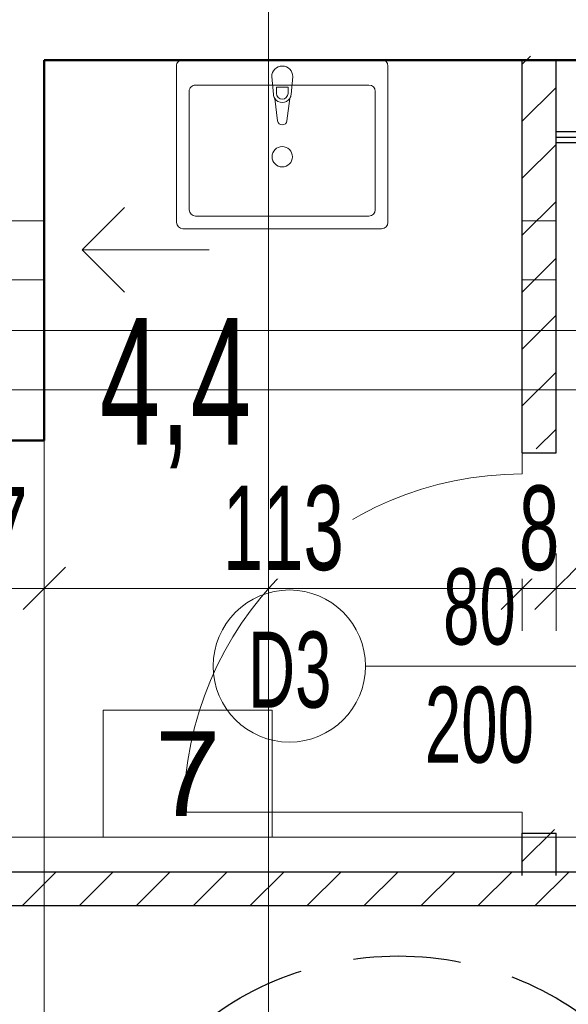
# Model space of a CAD drawing. Header units: millimetres. Extents: x 72202 to 304796, y 21658 to 519946.
# Tile 78 of 139: x 195812 to 195942, y 221560 to 221793. Entities that reach past the tile are written whole.
import ezdxf
from ezdxf.lldxf.tags import DXFTag

# ---------------------------------------------------------------- set-up
doc = ezdxf.new("R2010")
doc.units = ezdxf.units.MM
doc.linetypes.add('DASHED', pattern=[19.05, 12.7, -6.35])
doc.layers.get('0').update_dxf_attribs({"color": 253})
doc.layers.get('Defpoints').update_dxf_attribs({"color": 253})
for name, color, linetype, lineweight in [('DRZWI I OKNA OPISY', 253, 'Continuous', 9), ('kreskowanie', 253, 'Continuous', 5), ('linia - gruba - projektowana', 253, 'Continuous', 50), ('LINIA CIENKA', 7, 'Continuous', 13), ('LINIA GRUBA', 253, 'Continuous', 30), ('LINIA WYMIAROWANIE', 253, 'Continuous', 9), ('linie - kreskowanie', 253, 'Continuous', 5), ('OPISY', 253, 'Continuous', 9), ('WOD-KAN', 253, 'Continuous', 9), ('ŚCIANA G-K', 253, 'Continuous', 25)]:
    doc.layers.add(name, color=color, linetype=linetype, lineweight=lineweight)
doc.layers.add('LINIA-NIE DRUKOWAĆ', color=253, linetype='Continuous', lineweight=20, plot=False)
doc.styles.add('simplex', font='arial.ttf')
doc.styles.get("Standard").update_dxf_attribs({"font": 'ARIALN.TTF', "width": 0.75})
tags = doc.linetypes.add('DASH', pattern=[15, 10, -5]).pattern_tags.tags
tags[6:7] = [DXFTag(74, 4), DXFTag(75, 0), DXFTag(340, '0'), DXFTag(46, 0.0), DXFTag(50, 0.0), DXFTag(44, 0.0), DXFTag(45, 0.0)]
tags[4:5] = [DXFTag(74, 4), DXFTag(75, 0), DXFTag(340, '0'), DXFTag(46, 0.0), DXFTag(50, 0.0), DXFTag(44, 0.0), DXFTag(45, 0.0)]
doc.dimstyles.new('sebek100', dxfattribs={"dimtxt": 17, "dimasz": 10, "dimexe": 10, "dimexo": 20, "dimgap": 4, "dimtad": 1, "dimrnd": 0.5, "dimtxsty": 'Standard', "dimblk": 'OBLIQUE', "dimcen": 8, "dimclre": 1, "dimazin": 0, "dimtm": 1e-09, "dimtfac": 1, "dimtix": 1, "dimtmove": 1, "dimatfit": 3, "dimldrblk": 'zas', "dimfxl": 10, "dimfxlon": 1, "dimtolj": 2, "dimlwd": -1, "dimlwe": -1, "dimarcsym": 0})

# ---------------------------------------------------------------- blocks, each defined once
blk = doc.blocks.new('UM')
at = {"layer": 'WOD-KAN', "linetype": 'Continuous', "lineweight": 13}
for p, q in [((18.5, 40), (-28.5, 40)), ((-30, 38.5), (-30, 1.5)), ((20, 1.5), (20, 38.5)), ((-27, 35.5), (-27, 7.5)), ((15.5, 37), (-25.5, 37)), ((17, 7.5), (17, 35.5)), ((-6.77, 9.15), (-6.11, 14.44)), ((-3.89, 14.44), (-3.23, 9.15)), ((-7.5, 4), (-7.1, 8.2)), ((-6.36, 7.98), (-6.36, 6.49)), ((-3.64, 6.49), (-3.64, 7.98)), ((-2.9, 8.2), (-2.5, 4)), ((-25.5, 6), (15.5, 6)), ((-6.36, 6.49), (-3.64, 6.49)), ((-28.5, 0), (18.5, 0))]:
    blk.add_line(p, q, dxfattribs=at)
blk.add_circle((-5, 22.96), 2.41, dxfattribs=at)
for centre, radius, start, end in [((-28.5, 38.5), 1.5, 90, 180), ((18.5, 38.5), 1.5, 0, 90), ((-25.5, 35.5), 1.5, 90, 180), ((15.5, 35.5), 1.5, 0, 90), ((-5, 14.3), 1.12, 7.1389, 172.8611), ((-5, 8.01), 2.11, 32.771, 147.229), ((-5, 7.98), 1.36, 0, 180), ((-25.5, 7.5), 1.5, 180, 270), ((-5, 8.01), 2.11, 147.229, 174.8304), ((-5, 8.01), 2.11, 5.1696, 32.771), ((15.5, 7.5), 1.5, 270, 0), ((-5, 4), 2.5, 180, 0), ((-28.5, 1.5), 1.5, 180, 270), ((18.5, 1.5), 1.5, 270, 0)]:
    blk.add_arc(centre, radius, start, end, dxfattribs=at)
blk = doc.blocks.new('_Oblique')
at = {"color": 0, "linetype": 'ByBlock', "lineweight": -2}
blk.add_line((-0.5, -0.5), (0.5, 0.5), dxfattribs=at)
blk = doc.blocks.new('*D400')
at = {"layer": 'Defpoints', "color": 0, "lineweight": -3, "ltscale": 4, "transparency": 16777216}
for p in [(195931.29, 221712.33), (195818.29, 221694.42), (195931.29, 221658.85)]:
    blk.add_point(p, dxfattribs=at)
at = {"layer": 'LINIA WYMIAROWANIE', "ltscale": 4, "transparency": 16777216}
for p, q in [((195818.29, 221668.85), (195818.29, 221648.85)), ((195931.29, 221668.85), (195931.29, 221648.85))]:
    blk.add_line(p, q, dxfattribs=at)
at = {"layer": 'LINIA WYMIAROWANIE', "color": 0, "ltscale": 4, "transparency": 16777216}
blk.add_line((195818.29, 221658.85), (195931.29, 221658.85), dxfattribs=at)
at = {"layer": 'LINIA WYMIAROWANIE', "color": 0, "ltscale": 4, "transparency": 16777216, "xscale": 10, "yscale": 10, "zscale": 10, "rotation": 180}
blk.add_blockref('_Oblique', (195818.29, 221658.85), dxfattribs=at)
at = {"layer": 'LINIA WYMIAROWANIE', "color": 0, "ltscale": 4, "transparency": 16777216, "xscale": 10, "yscale": 10, "zscale": 10}
blk.add_blockref('_Oblique', (195931.29, 221658.85), dxfattribs=at)
at = {"layer": 'LINIA WYMIAROWANIE', "color": 0, "lineweight": -3, "ltscale": 4, "transparency": 16777216, "insert": (195874.79, 221673.06), "char_height": 20, "attachment_point": 5, "bg_fill": 3, "box_fill_scale": 1.1, "bg_fill_color": 256, "bg_fill_true_color": 13158600, "bg_fill_transparency": 0}
blk.add_mtext('\\A2;113', dxfattribs=at)
blk = doc.blocks.new('zas')
blk = doc.blocks.new('*D401')
at = {"layer": 'Defpoints', "color": 0, "lineweight": -3, "ltscale": 4, "transparency": 16777216}
for p in [(195931.29, 221712.33), (195939.29, 221699.53), (195939.29, 221658.85)]:
    blk.add_point(p, dxfattribs=at)
at = {"layer": 'LINIA WYMIAROWANIE', "ltscale": 4, "transparency": 16777216}
for p, q in [((195931.29, 221668.85), (195931.29, 221648.85)), ((195939.29, 221668.85), (195939.29, 221648.85))]:
    blk.add_line(p, q, dxfattribs=at)
at = {"layer": 'LINIA WYMIAROWANIE', "color": 0, "ltscale": 4, "transparency": 16777216}
for p, q in [((195931.29, 221658.85), (195921.29, 221658.85)), ((195931.29, 221658.85), (195939.29, 221658.85)), ((195939.29, 221658.85), (195949.29, 221658.85))]:
    blk.add_line(p, q, dxfattribs=at)
at = {"layer": 'LINIA WYMIAROWANIE', "color": 0, "ltscale": 4, "transparency": 16777216, "xscale": 10, "yscale": 10, "zscale": 10}
blk.add_blockref('_Oblique', (195931.29, 221658.85), dxfattribs=at)
at = {"layer": 'LINIA WYMIAROWANIE', "color": 0, "ltscale": 4, "transparency": 16777216, "xscale": 10, "yscale": 10, "zscale": 10, "rotation": 180}
blk.add_blockref('_Oblique', (195939.29, 221658.85), dxfattribs=at)
at = {"layer": 'LINIA WYMIAROWANIE', "color": 0, "lineweight": -3, "ltscale": 4, "transparency": 16777216, "insert": (195935.29, 221673.06), "char_height": 20, "attachment_point": 5, "bg_fill": 3, "box_fill_scale": 1.1, "bg_fill_color": 256, "bg_fill_true_color": 13158600, "bg_fill_transparency": 0}
blk.add_mtext('\\A2;8', dxfattribs=at)
blk = doc.blocks.new('*D402')
at = {"layer": 'Defpoints', "color": 0, "lineweight": -3, "ltscale": 4, "transparency": 16777216}
for p in [(195939.29, 221687.14), (196049.29, 221687.14), (196049.29, 221658.85)]:
    blk.add_point(p, dxfattribs=at)
at = {"layer": 'LINIA WYMIAROWANIE', "ltscale": 4, "transparency": 16777216}
for p, q in [((195939.29, 221667.14), (195939.29, 221648.85)), ((196049.29, 221667.14), (196049.29, 221648.85))]:
    blk.add_line(p, q, dxfattribs=at)
at = {"layer": 'LINIA WYMIAROWANIE', "color": 0, "ltscale": 4, "transparency": 16777216}
blk.add_line((195939.29, 221658.85), (196049.29, 221658.85), dxfattribs=at)
at = {"layer": 'LINIA WYMIAROWANIE', "color": 0, "ltscale": 4, "transparency": 16777216, "xscale": 10, "yscale": 10, "zscale": 10, "rotation": 180}
blk.add_blockref('_Oblique', (195939.29, 221658.85), dxfattribs=at)
at = {"layer": 'LINIA WYMIAROWANIE', "color": 0, "ltscale": 4, "transparency": 16777216, "xscale": 10, "yscale": 10, "zscale": 10}
blk.add_blockref('_Oblique', (196049.29, 221658.85), dxfattribs=at)
at = {"layer": 'LINIA WYMIAROWANIE', "color": 0, "lineweight": -3, "ltscale": 4, "transparency": 16777216, "insert": (195994.29, 221673.06), "char_height": 20, "attachment_point": 5, "bg_fill": 3, "box_fill_scale": 1.1, "bg_fill_color": 256, "bg_fill_true_color": 13158600, "bg_fill_transparency": 0}
blk.add_mtext('\\A2;110', dxfattribs=at)
blk = doc.blocks.new('*D437')
at = {"layer": 'Defpoints', "color": 0, "lineweight": -3, "ltscale": 4, "transparency": 16777216}
for p in [(195791.29, 221693.85), (195818.29, 221693.85), (195818.29, 221658.85)]:
    blk.add_point(p, dxfattribs=at)
at = {"layer": 'LINIA WYMIAROWANIE', "ltscale": 4, "transparency": 16777216}
for p, q in [((195791.29, 221668.85), (195791.29, 221648.85)), ((195818.29, 221668.85), (195818.29, 221648.85))]:
    blk.add_line(p, q, dxfattribs=at)
at = {"layer": 'LINIA WYMIAROWANIE', "color": 0, "ltscale": 4, "transparency": 16777216}
blk.add_line((195791.29, 221658.85), (195818.29, 221658.85), dxfattribs=at)
at = {"layer": 'LINIA WYMIAROWANIE', "color": 0, "ltscale": 4, "transparency": 16777216, "xscale": 10, "yscale": 10, "zscale": 10, "rotation": 180}
blk.add_blockref('_Oblique', (195791.29, 221658.85), dxfattribs=at)
at = {"layer": 'LINIA WYMIAROWANIE', "color": 0, "ltscale": 4, "transparency": 16777216, "xscale": 10, "yscale": 10, "zscale": 10}
blk.add_blockref('_Oblique', (195818.29, 221658.85), dxfattribs=at)
at = {"layer": 'LINIA WYMIAROWANIE', "color": 0, "lineweight": -3, "ltscale": 4, "transparency": 16777216, "insert": (195804.79, 221672.89), "char_height": 20, "attachment_point": 5, "bg_fill": 3, "box_fill_scale": 1.1, "bg_fill_color": 256, "bg_fill_true_color": 13158600, "bg_fill_transparency": 0}
blk.add_mtext('\\A2;27', dxfattribs=at)

msp = doc.modelspace()

# ---------------------------------------------------------------- hatches: boundary and pattern name
at = {"layer": 'kreskowanie'}
h = msp.add_hatch(dxfattribs=at)
h.set_pattern_fill('ANSI31', color=256, scale=3)
h.set_pattern_definition([(45, (-0.97, 0.909), (-6.7351921, 6.7351921), [])])
h.paths.add_polyline_path([(195790.322, 221583.846), (195817.322, 221583.846), (195817.322, 221591.846), (195790.322, 221591.846)])
h.paths.add_polyline_path([(196049.292, 221583.846), (196049.292, 221591.846), (195817.322, 221591.846), (195817.322, 221583.846)])
h.paths.add_polyline_path([(195931.292, 221601.846), (195931.292, 221591.846), (195939.292, 221591.846), (195939.292, 221601.846)])
h.paths.add_polyline_path([(195931.292, 221691.846), (195939.292, 221691.846), (195939.292, 221784.755), (195931.292, 221784.755)])

# ---------------------------------------------------------------- linework, layer by layer
at = {"layer": 'DRZWI I OKNA OPISY'}
msp.add_line((195894.229, 221640.486), (195952.657, 221640.486), dxfattribs=at)
msp.add_circle((195876.229, 221640.486), 18, dxfattribs=at)
at = {"layer": 'linia - gruba - projektowana'}
for p, q in [((195818.292, 221693.846), (195818.292, 221783.846)), ((195818.292, 221783.846), (196118.292, 221783.846)), ((195818.292, 221693.846), (195791.292, 221693.846))]:
    msp.add_line(p, q, dxfattribs=at)
at = {"layer": 'LINIA CIENKA'}
for p, q in [((195837.262, 221748.937), (195827.262, 221738.937)), ((195818.292, 221745.846), (195791.292, 221745.846)), ((195939.292, 221745.846), (195931.292, 221745.846)), ((195827.262, 221738.937), (195857.262, 221738.937)), ((195837.262, 221728.937), (195827.262, 221738.937)), ((195818.292, 221731.846), (195791.292, 221731.846)), ((195939.292, 221731.846), (195931.292, 221731.846)), ((195931.292, 221690.937), (195931.292, 221685.937)), ((195931.292, 221605.937), (195851.292, 221605.937)), ((195931.292, 221600.937), (195931.292, 221605.937))]:
    msp.add_line(p, q, dxfattribs=at)
at = {"layer": 'LINIA CIENKA', "linetype": 'DASH'}
msp.add_line((196061.292, 221719.846), (195791.292, 221719.846), dxfattribs=at)
at = {"layer": 'LINIA CIENKA'}
msp.add_arc((195931.292, 221605.937), 80, 90, 180, dxfattribs=at)
at = {"layer": 'LINIA GRUBA'}
for p, q in [((195931.292, 221690.937), (195931.292, 221783.937)), ((195939.292, 221690.937), (195939.292, 221783.846)), ((195931.292, 221690.937), (195939.292, 221690.937)), ((195931.292, 221590.937), (195931.292, 221600.937)), ((195931.292, 221600.937), (195939.292, 221600.937)), ((195939.292, 221590.937), (195939.292, 221600.937)), ((195791.292, 221591.846), (196049.292, 221591.846)), ((195791.292, 221583.846), (196049.292, 221583.846))]:
    msp.add_line(p, q, dxfattribs=at)
at = {"layer": 'LINIA WYMIAROWANIE', "lineweight": -3, "ltscale": 1.2}
msp.add_line((195791.292, 221583.846), (195818.262, 221583.846), dxfattribs=at)
at = {"layer": 'LINIA-NIE DRUKOWAĆ'}
for p, q in [((196350.292, 221658.846), (194433.292, 221658.846)), ((196350.292, 221600.024), (194608.852, 221600.024))]:
    msp.add_line(p, q, dxfattribs=at)
for points in [[(195818.292, 221783.846), (195818.292, 221218.846), (195844.292, 221218.846), (195844.292, 221166.846), (195844.292, 221150.846), (196274.292, 221150.846), (196274.292, 221176.846), (196338.292, 221176.846), (196338.292, 221783.846), (195818.292, 221783.846)], [(196049.292, 221783.846), (196049.292, 221591.846), (195939.292, 221591.846), (195939.292, 221600.937), (195931.292, 221600.937), (195931.292, 221591.846), (195818.292, 221591.846), (195818.292, 221783.846), (195931.292, 221783.846), (195931.292, 221690.937), (195939.292, 221690.937), (195939.292, 221783.846), (196048.262, 221783.846)], [(195818.292, 221219.755), (195818.262, 221583.846), (196049.292, 221583.846), (196049.292, 221411.846), (196338.284, 221411.846), (196338.314, 221176.846), (196274.314, 221176.846), (196274.314, 221150.846), (195847.292, 221150.846), (195844.292, 221150.846), (195844.292, 221218.846), (195818.292, 221218.846)]]:
    msp.add_lwpolyline(points, dxfattribs=at)
at = {"layer": 'linie - kreskowanie', "linetype": 'DASHED', "lineweight": -3, "ltscale": 2}
msp.add_circle((195901.949, 221496.92), 75, dxfattribs=at)
at = {"layer": 'OPISY'}
msp.add_lwpolyline([(195832.191, 221630.024), (195832.191, 221600.024), (195872.191, 221600.024), (195872.191, 221630.024)], close=True, dxfattribs=at)
at = {"layer": 'ŚCIANA G-K'}
msp.add_line((196049.292, 221766.862), (195939.292, 221766.862), dxfattribs=at)
at = {"layer": 'ŚCIANA G-K', "ltscale": 1.2}
for p, q in [((195939.292, 221765.612), (196049.292, 221765.612)), ((195939.292, 221764.362), (196049.292, 221764.362))]:
    msp.add_line(p, q, dxfattribs=at)

# ---------------------------------------------------------------- block references
at = {"layer": 'WOD-KAN', "rotation": 180}
msp.add_blockref('UM', (195869.55, 221783.937), dxfattribs=at)

# ---------------------------------------------------------------- texts
at = {"layer": 'DRZWI I OKNA OPISY', "char_height": 18, "width": 130, "attachment_point": 5, "rotation": 0}
for s, insert in [('80', (195921.168, 221654.462)), ('D3 ', (195876.315, 221639.521)), ('200', (195921.168, 221626.5))]:
    msp.add_mtext(s, dxfattribs=dict(at, insert=insert))
at = {"layer": 'LINIA-NIE DRUKOWAĆ', "insert": (195831.376, 221722.843), "char_height": 30, "width": 125.07, "attachment_point": 1}
msp.add_mtext('4,4', dxfattribs=at)
at = {"layer": 'OPISY', "insert": (195852.191, 221615.024), "char_height": 20, "width": 40, "attachment_point": 5, "style": 'simplex'}
msp.add_mtext('7', dxfattribs=at)

# ---------------------------------------------------------------- next in the draw order: dimensions: what is measured, and where the dimension line sits
at = {"layer": 'LINIA WYMIAROWANIE', "lineweight": -3, "ltscale": 4}
dim = msp.add_linear_dim(base=(195931.292, 221658.846), p1=(195818.292, 221694.418), p2=(195931.292, 221712.329), dimstyle='sebek100', override={"dimtxt": 20, "dimrnd": 0, "dimclre": 256, "dimtfill": 1, "dimarcsym": 2}, dxfattribs=at)
dim.commit()
dim.dimension.update_dxf_attribs({"geometry": '*D400', "text_midpoint": (195874.792, 221673.057)})

# ---------------------------------------------------------------- next in the draw order: linework, layer by layer
at = {"layer": 'LINIA-NIE DRUKOWAĆ'}
msp.add_line((195871.292, 221020.846), (195871.292, 222362.46), dxfattribs=at)

# ---------------------------------------------------------------- next in the draw order: dimensions: what is measured, and where the dimension line sits
at = {"layer": 'LINIA WYMIAROWANIE', "lineweight": -3, "ltscale": 4}
for base, p1, p2, picture, middle in [((195939.292, 221658.846), (195931.292, 221712.329), (195939.292, 221699.525), '*D401', (195935.292, 221673.057)), ((195818.292, 221658.846), (195791.292, 221693.846), (195818.292, 221693.846), '*D437', (195804.792, 221672.887))]:
    dim = msp.add_linear_dim(base=base, p1=p1, p2=p2, dimstyle='sebek100', override={"dimtxt": 20, "dimrnd": 0, "dimclre": 256, "dimtfill": 1, "dimarcsym": 2}, dxfattribs=at)
    dim.commit()
    dim.dimension.update_dxf_attribs({"geometry": picture, "text_midpoint": middle})

# ---------------------------------------------------------------- next in the draw order: linework, layer by layer
at = {"layer": 'LINIA CIENKA', "linetype": 'DASH'}
msp.add_line((196061.292, 221705.846), (195791.292, 221705.846), dxfattribs=at)

# ---------------------------------------------------------------- next in the draw order: dimensions: what is measured, and where the dimension line sits
at = {"layer": 'LINIA WYMIAROWANIE', "lineweight": -3, "ltscale": 4}
dim = msp.add_linear_dim(base=(196049.292, 221658.846), p1=(195939.292, 221687.141), p2=(196049.292, 221687.141), dimstyle='sebek100', override={"dimtxt": 20, "dimrnd": 0, "dimclre": 256, "dimtfill": 1, "dimarcsym": 2}, dxfattribs=at)
dim.commit()
dim.dimension.update_dxf_attribs({"geometry": '*D402', "text_midpoint": (195994.292, 221673.057)})

doc.saveas('drawing.dxf')
